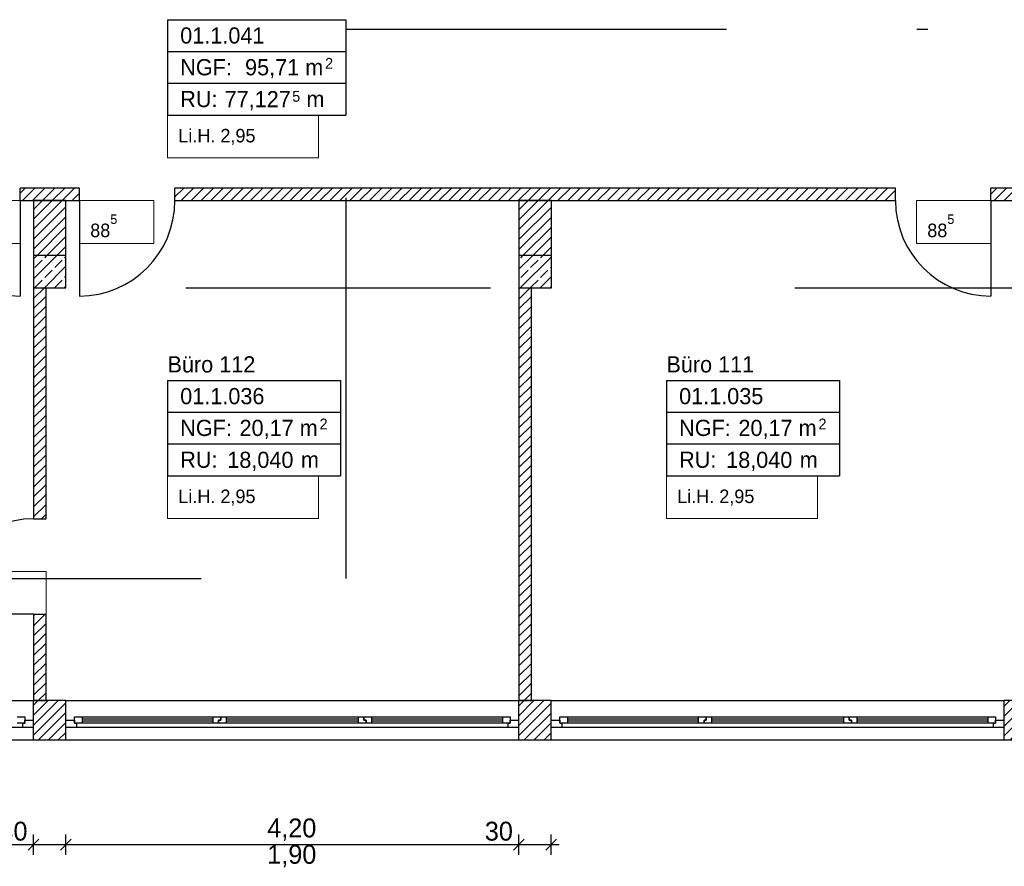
# Model space of a CAD drawing. Extents: x -28.8 to 46.3, y -5 to 85.1.
# Tile 15 of 26: x 13.6 to 22.7, y 27.6 to 35.4. Entities that reach past the tile are written whole.
import ezdxf

# ---------------------------------------------------------------- set-up
doc = ezdxf.new("R2010")
doc.units = 0
doc.header["$MEASUREMENT"] = 0
for name, pattern in [('Strichlinie', [0.005644, 0.002822, -0.002822]), ('Strichpunktlinie', [0.006703, 0.003528, -0.001764, 0, -0.001411]), ('Wipeout_Contour', [1, 0, -1])]:
    doc.linetypes.add(name, pattern=pattern)
for name, color, linetype in [('1._OG_2_0', 7, 'Continuous'), ('1._OG_2_P_BM_AUSSEN', 7, 'Continuous'), ('1._OG_2_P_ZE_BILD', 7, 'Continuous'), ('1._OG_2_P_ZE_TEXT', 7, 'Continuous'), ('1._OG_2_R_NT_INNENWAND', 7, 'Continuous'), ('1._OG_2_R_TR_AUSSENWAND', 7, 'Continuous'), ('1._OG_2_R_TR_INNENWAND', 7, 'Continuous'), ('1._OG_2_R_TR_STUETZE', 7, 'Continuous'), ('1._OG_2_R_TR_UNTERZUG', 7, 'Continuous'), ('1._OG_2_Räume', 7, 'Continuous')]:
    doc.layers.add(name, color=color, linetype=linetype)
doc.styles.add('ERSTELLTER_STIL_1', font='txt')
doc.styles.add('ERSTELLTER_STIL_2', font='txt')
pattern_1 = [(45, (0, 0), (-0.04596194, 0.04596194), [])]
pattern_2 = [(45, (0, 0), (-0.0919239, 0.0919239), []), (45, (-0.04596, 0.04596), (-0.0919239, 0.0919239), [0.0975, -0.0325])]

msp = doc.modelspace()

# ---------------------------------------------------------------- hatches: boundary and pattern name
at = {"layer": '1._OG_2_R_NT_INNENWAND', "linetype": 'Continuous', "ltscale": 1000}
h = msp.add_hatch(dxfattribs=at)
h.set_pattern_fill('MW_Kalksandstein_0002', color=256, style=0, pattern_type=2)
h.set_pattern_definition(pattern_1)
h.paths.add_polyline_path([(13.8463, 32.9512), (13.7313, 32.9512), (13.7313, 30.81), (13.8463, 30.81)], flags=0)
h = msp.add_hatch(dxfattribs=at)
h.set_pattern_fill('MW_Kalksandstein_0002', color=256, style=0, pattern_type=2)
h.set_pattern_definition(pattern_1)
h.paths.add_polyline_path([(18.3463, 32.9512), (18.2313, 32.9512), (18.2313, 29.125), (18.3463, 29.125)], flags=0)
h = msp.add_hatch(dxfattribs=at)
h.set_pattern_fill('MW_Kalksandstein_0002', color=256, style=0, pattern_type=2)
h.set_pattern_definition(pattern_1)
h.paths.add_polyline_path([(13.7313, 29.125), (13.8463, 29.125), (13.8463, 29.925), (13.7313, 29.925)], flags=0)
at = {"layer": '1._OG_2_R_TR_AUSSENWAND', "linetype": 'Continuous', "ltscale": 1000}
h = msp.add_hatch(dxfattribs=at)
h.set_pattern_fill('MW_Kalksandstein_0002', color=256, style=0, pattern_type=2)
h.set_pattern_definition(pattern_1)
h.paths.add_polyline_path([(13.73, 28.875), (13.73, 28.76), (14.03, 28.76), (14.03, 28.875), (14.03, 28.945), (14.03, 29.125), (13.73, 29.125), (13.73, 28.945)], flags=0)
h = msp.add_hatch(dxfattribs=at)
h.set_pattern_fill('MW_Kalksandstein_0002', color=256, style=0, pattern_type=2)
h.set_pattern_definition(pattern_1)
h.paths.add_polyline_path([(18.23, 28.875), (18.23, 28.76), (18.53, 28.76), (18.53, 28.875), (18.53, 28.945), (18.53, 29.125), (18.23, 29.125), (18.23, 28.945)], flags=0)
h = msp.add_hatch(dxfattribs=at)
h.set_pattern_fill('MW_Kalksandstein_0002', color=256, style=0, pattern_type=2)
h.set_pattern_definition(pattern_1)
h.paths.add_polyline_path([(22.73, 28.875), (22.73, 28.76), (23.03, 28.76), (23.03, 28.875), (23.03, 28.945), (23.03, 29.125), (22.73, 29.125), (22.73, 28.945)], flags=0)
at = {"layer": '1._OG_2_R_TR_INNENWAND', "linetype": 'Continuous', "ltscale": 1000}
h = msp.add_hatch(dxfattribs=at)
h.set_pattern_fill('MW_Kalksandstein_0002', color=256, style=0, pattern_type=2)
h.set_pattern_definition(pattern_1)
h.paths.add_polyline_path([(13.6063, 33.875), (13.6063, 33.76), (14.1563, 33.76), (14.1563, 33.875)], flags=0)
h = msp.add_hatch(dxfattribs=at)
h.set_pattern_fill('MW_Kalksandstein_0002', color=256, style=0, pattern_type=2)
h.set_pattern_definition(pattern_1)
h.paths.add_polyline_path([(15.0413, 33.76), (21.7213, 33.76), (21.7213, 33.875), (15.0413, 33.875)], flags=0)
h = msp.add_hatch(dxfattribs=at)
h.set_pattern_fill('MW_Kalksandstein_0002', color=256, style=0, pattern_type=2)
h.set_pattern_definition(pattern_1)
h.paths.add_polyline_path([(22.6063, 33.76), (23.1563, 33.76), (23.1563, 33.875), (22.6063, 33.875)], flags=0)
h = msp.add_hatch(dxfattribs=at)
h.set_pattern_fill('MW_Kalksandstein_0002', color=256, style=0, pattern_type=2)
h.set_pattern_definition(pattern_1)
h.paths.add_polyline_path([(14.0313, 33.76), (13.7313, 33.76), (13.7313, 33.2512), (14.0313, 33.2512)], flags=0)
h = msp.add_hatch(dxfattribs=at)
h.set_pattern_fill('MW_Kalksandstein_0002', color=256, style=0, pattern_type=2)
h.set_pattern_definition(pattern_1)
h.paths.add_polyline_path([(18.5313, 33.76), (18.2313, 33.76), (18.2313, 33.2512), (18.5313, 33.2512)], flags=0)
at = {"layer": '1._OG_2_R_TR_STUETZE', "linetype": 'Continuous', "ltscale": 1000}
h = msp.add_hatch(dxfattribs=at)
h.set_pattern_fill('Beton__Stahlbeton_0002', color=256, style=0, pattern_type=2)
h.set_pattern_definition(pattern_2)
h.paths.add_polyline_path([(13.7313, 32.9512), (14.0313, 32.9512), (14.0313, 33.2512), (13.7313, 33.2512)], flags=0)
h = msp.add_hatch(dxfattribs=at)
h.set_pattern_fill('Beton__Stahlbeton_0002', color=256, style=0, pattern_type=2)
h.set_pattern_definition(pattern_2)
h.paths.add_polyline_path([(18.2313, 32.9512), (18.5313, 32.9512), (18.5313, 33.2512), (18.2313, 33.2512)], flags=0)

# ---------------------------------------------------------------- linework, layer by layer
at = {"layer": '1._OG_2_0', "linetype": 'Continuous', "ltscale": 1000}
for p, q in [((13.6063, 33.76), (13.6063, 33.875)), ((14.1563, 33.76), (14.1563, 33.875)), ((15.0413, 33.76), (15.0413, 33.875)), ((21.7213, 33.76), (21.7213, 33.875)), ((22.6063, 33.76), (22.6063, 33.875)), ((13.7313, 30.81), (13.8463, 30.81)), ((13.7313, 29.925), (13.8463, 29.925)), ((13.73, 28.945), (13.73, 29.125)), ((14.03, 28.945), (14.03, 29.125)), ((18.23, 28.945), (18.23, 29.125)), ((18.53, 28.945), (18.53, 29.125)), ((22.73, 28.945), (22.73, 29.125)), ((13.73, 28.875), (13.73, 28.945)), ((14.03, 28.875), (14.03, 28.945)), ((18.23, 28.875), (18.23, 28.945)), ((18.53, 28.875), (18.53, 28.945)), ((22.73, 28.875), (22.73, 28.945)), ((13.73, 28.76), (13.73, 28.875)), ((14.03, 28.76), (14.03, 28.875)), ((18.23, 28.76), (18.23, 28.875)), ((18.53, 28.76), (18.53, 28.875)), ((22.73, 28.76), (22.73, 28.875))]:
    msp.add_line(p, q, dxfattribs=at)
at = {"layer": '1._OG_2_P_BM_AUSSEN', "linetype": 'Continuous', "ltscale": 1000}
for p, q in [((13.73, 27.6959), (13.73, 27.8834)), ((14.03, 27.6959), (14.03, 27.8834)), ((18.23, 27.6959), (18.23, 27.8834)), ((18.53, 27.6959), (18.53, 27.8834)), ((10.87, 27.7896), (13.73, 27.7896)), ((13.78, 27.8396), (13.68, 27.7396)), ((13.73, 27.7896), (14.03, 27.7896)), ((14.08, 27.8396), (13.98, 27.7396)), ((14.03, 27.7896), (18.23, 27.7896)), ((18.28, 27.8396), (18.18, 27.7396)), ((18.23, 27.7896), (18.53, 27.7896)), ((18.48, 27.7396), (18.58, 27.8396)), ((18.53, 27.7896), (18.605, 27.7896))]:
    msp.add_line(p, q, dxfattribs=at)
at = {"layer": '1._OG_2_P_ZE_BILD', "linetype": 'Strichpunktlinie', "ltscale": 1000}
for p, q in [((16.6285, 34.765), (16.6285, 35.35)), ((16.6285, 35.35), (45.8625, 35.35)), ((16.6285, 30.2569), (16.6285, 34.765)), ((-1.8494, 30.2569), (16.6285, 30.2569))]:
    msp.add_line(p, q, dxfattribs=at)
at = {"layer": '1._OG_2_P_ZE_TEXT', "color": 255, "linetype": 'Continuous', "lineweight": 18, "ltscale": 1000}
for p, q in [((16.3738, 34.5531), (14.9728, 34.5531)), ((14.9728, 34.5531), (14.9728, 34.1567)), ((16.3738, 34.1567), (16.3738, 34.5531)), ((14.9728, 34.1567), (16.3738, 34.1567)), ((13.6063, 33.76), (12.9165, 33.76)), ((13.6063, 33.3636), (13.6063, 33.76)), ((14.8461, 33.76), (14.1563, 33.76)), ((14.1563, 33.76), (14.1563, 33.3636)), ((14.8461, 33.3636), (14.8461, 33.76)), ((22.6063, 33.76), (21.9165, 33.76)), ((21.9165, 33.76), (21.9165, 33.3636)), ((22.6063, 33.3636), (22.6063, 33.76)), ((12.9165, 33.3636), (13.6063, 33.3636)), ((14.1563, 33.3636), (14.8461, 33.3636)), ((21.9165, 33.3636), (22.6063, 33.3636)), ((16.3738, 31.2097), (14.9728, 31.2097)), ((14.9728, 31.2097), (14.9728, 30.8133)), ((16.3738, 30.8133), (16.3738, 31.2097)), ((20.999, 31.2097), (19.5979, 31.2097)), ((19.5979, 31.2097), (19.5979, 30.8133)), ((20.999, 30.8133), (20.999, 31.2097)), ((14.9728, 30.8133), (16.3738, 30.8133)), ((19.5979, 30.8133), (20.999, 30.8133)), ((13.8463, 30.3214), (13.1565, 30.3214)), ((13.8463, 29.925), (13.8463, 30.3214)), ((13.1565, 29.925), (13.8463, 29.925))]:
    msp.add_line(p, q, dxfattribs=at)
at = {"layer": '1._OG_2_R_NT_INNENWAND', "linetype": 'Continuous', "ltscale": 1000}
for p, q in [((13.7313, 33.25), (13.7313, 30.81)), ((18.2313, 33.25), (18.2313, 29.125)), ((13.8463, 30.81), (13.8463, 32.9512)), ((18.3463, 29.125), (18.3463, 32.9512)), ((13.7313, 29.925), (12.8463, 29.925)), ((13.7313, 29.925), (13.7313, 29.125)), ((13.8463, 29.125), (13.8463, 29.925)), ((13.7313, 29.125), (13.8463, 29.125)), ((18.2313, 29.125), (18.3463, 29.125))]:
    msp.add_line(p, q, dxfattribs=at)
msp.add_arc((13.7313, 29.925), 0.885, 90, 180, dxfattribs=at)
at = {"layer": '1._OG_2_R_TR_AUSSENWAND', "linetype": 'Continuous', "ltscale": 1000}
for p, q in [((10.87, 29.125), (13.73, 29.125)), ((14.03, 29.125), (13.73, 29.125)), ((14.03, 29.125), (18.23, 29.125)), ((18.53, 29.125), (18.23, 29.125)), ((18.53, 29.125), (22.73, 29.125)), ((23.03, 29.125), (22.73, 29.125)), ((10.87, 28.76), (13.73, 28.76)), ((13.73, 28.76), (14.03, 28.76)), ((14.03, 28.76), (18.23, 28.76)), ((18.23, 28.76), (18.53, 28.76)), ((18.53, 28.76), (22.73, 28.76)), ((22.73, 28.76), (23.03, 28.76))]:
    msp.add_line(p, q, dxfattribs=at)
at = {"layer": '1._OG_2_R_TR_INNENWAND', "linetype": 'Continuous', "ltscale": 1000}
for p, q in [((14.1563, 33.875), (13.6063, 33.875)), ((21.7213, 33.875), (15.0413, 33.875)), ((23.1563, 33.875), (22.6063, 33.875)), ((13.6063, 33.76), (14.1563, 33.76)), ((13.6063, 33.76), (13.6063, 32.875)), ((14.0313, 33.76), (13.7313, 33.76)), ((13.7313, 33.76), (13.7313, 33.25)), ((14.0313, 33.25), (14.0313, 33.76)), ((14.1563, 33.76), (14.1563, 32.875)), ((15.0413, 33.76), (21.7213, 33.76)), ((18.5313, 33.76), (18.2313, 33.76)), ((18.2313, 33.76), (18.2313, 33.25)), ((18.5313, 33.25), (18.5313, 33.76)), ((22.6063, 33.76), (23.1563, 33.76)), ((22.6063, 33.76), (22.6063, 32.875))]:
    msp.add_line(p, q, dxfattribs=at)
for centre, start, end in [((13.6063, 33.76), 180, 270), ((14.1563, 33.76), 270, 0), ((22.6063, 33.76), 180, 270)]:
    msp.add_arc(centre, 0.885, start, end, dxfattribs=at)
at = {"layer": '1._OG_2_R_TR_STUETZE', "linetype": 'Continuous', "ltscale": 1000}
for p, q in [((13.7313, 33.2512), (13.7313, 32.9512)), ((14.0313, 33.2512), (13.7313, 33.2512)), ((14.0313, 32.9512), (14.0313, 33.2512)), ((18.2313, 33.2512), (18.2313, 32.9512)), ((18.5313, 33.2512), (18.2313, 33.2512)), ((18.5313, 32.9512), (18.5313, 33.2512)), ((13.7313, 32.9512), (14.0313, 32.9512)), ((18.2313, 32.9512), (18.5313, 32.9512))]:
    msp.add_line(p, q, dxfattribs=at)
at = {"layer": '1._OG_2_R_TR_UNTERZUG', "linetype": 'Strichlinie', "ltscale": 1000}
msp.add_line((9.5, 32.95), (36.26, 32.95), dxfattribs=at)
at = {"layer": '1._OG_2_Räume', "linetype": 'Continuous', "ltscale": 1000}
for p, q in [((14.9728, 35.437), (14.9728, 34.5531)), ((14.9728, 35.437), (16.6274, 35.437)), ((16.6274, 35.437), (16.6274, 34.5531)), ((14.9728, 35.1424), (16.6274, 35.1424)), ((14.9728, 34.8478), (16.6274, 34.8478)), ((14.9728, 34.5531), (16.6274, 34.5531)), ((14.9728, 32.0937), (14.9728, 31.2097)), ((14.9728, 32.0937), (16.5762, 32.0937)), ((16.5762, 32.0937), (16.5762, 31.2097)), ((19.5979, 32.0937), (19.5979, 31.2097)), ((19.5979, 32.0937), (21.2014, 32.0937)), ((21.2014, 32.0937), (21.2014, 31.2097)), ((14.9728, 31.799), (16.5762, 31.799)), ((19.5979, 31.799), (21.2014, 31.799)), ((14.9728, 31.5044), (16.5762, 31.5044)), ((19.5979, 31.5044), (21.2014, 31.5044)), ((14.9728, 31.2097), (16.5762, 31.2097)), ((19.5979, 31.2097), (21.2014, 31.2097))]:
    msp.add_line(p, q, dxfattribs=at)

# ---------------------------------------------------------------- texts
at = {"layer": '1._OG_2_P_BM_AUSSEN', "linetype": 'Continuous', "char_height": 0.175, "attachment_point": 7, "style": 'ERSTELLTER_STIL_2'}
for s, insert in [('{30}', (13.4144, 27.8246)), ('{4,20}', (15.8972, 27.8246)), ('{30}', (17.9144, 27.8246)), ('{1,90}', (15.8972, 27.5796))]:
    msp.add_mtext(s, dxfattribs=dict(at, insert=insert))
at = {"layer": '1._OG_2_P_ZE_TEXT', "linetype": 'Continuous', "char_height": 0.125, "attachment_point": 1, "style": 'ERSTELLTER_STIL_2'}
for s, insert in [('{Li.H. 2,95}', (15.0728, 34.4245)), ('{88\\A1{\\H0.7x;\\S5^  ;}}', (14.2563, 33.6314)), ('{88\\A1{\\H0.7x;\\S5^  ;}}', (22.0165, 33.6314)), ('{Li.H. 2,95}', (15.0728, 31.0812)), ('{Li.H. 2,95}', (19.6979, 31.0812))]:
    msp.add_mtext(s, dxfattribs=dict(at, insert=insert))
at = {"layer": '1._OG_2_Räume', "linetype": 'Continuous'}
for s, insert, char_height, attachment_point, style in [('{01.1.041 }', (15.0906, 35.3659), 0.15, 1, 'ERSTELLTER_STIL_2'), ('{NGF: }', (15.0906, 35.0713), 0.15, 1, 'ERSTELLTER_STIL_2'), ('{95,71 m}', (15.6918, 35.0713), 0.15, 1, 'ERSTELLTER_STIL_2'), ('{2}', (16.4337, 35.0827), 0.1, 1, 'ERSTELLTER_STIL_2'), ('{77,127}', (15.502, 34.5975), 0.15, 7, 'ERSTELLTER_STIL_2'), ('{5}', (16.1288, 34.675), 0.1, 7, 'ERSTELLTER_STIL_2'), ('{RU: }', (15.0906, 34.7766), 0.15, 1, 'ERSTELLTER_STIL_2'), ('{ m}', (16.2047, 34.7766), 0.15, 1, 'ERSTELLTER_STIL_2'), ('{Büro 112}', (14.9728, 32.3172), 0.15, 1, 'ERSTELLTER_STIL_1'), ('{Büro 111}', (19.5979, 32.3172), 0.15, 1, 'ERSTELLTER_STIL_1'), ('{01.1.036 }', (15.0906, 32.0226), 0.15, 1, 'ERSTELLTER_STIL_2'), ('{01.1.035 }', (19.7158, 32.0226), 0.15, 1, 'ERSTELLTER_STIL_2'), ('{NGF: }', (15.0906, 31.7279), 0.15, 1, 'ERSTELLTER_STIL_2'), ('{20,17 m}', (15.6406, 31.7279), 0.15, 1, 'ERSTELLTER_STIL_2'), ('{2}', (16.3825, 31.7393), 0.1, 1, 'ERSTELLTER_STIL_2'), ('{NGF: }', (19.7158, 31.7279), 0.15, 1, 'ERSTELLTER_STIL_2'), ('{20,17 m}', (20.2657, 31.7279), 0.15, 1, 'ERSTELLTER_STIL_2'), ('{2}', (21.0076, 31.7393), 0.1, 1, 'ERSTELLTER_STIL_2'), ('{RU: }', (15.0906, 31.4333), 0.15, 1, 'ERSTELLTER_STIL_2'), ('{18,040}', (15.5267, 31.2542), 0.15, 7, 'ERSTELLTER_STIL_2'), ('{RU: }', (19.7158, 31.4333), 0.15, 1, 'ERSTELLTER_STIL_2'), ('{18,040}', (20.1519, 31.2542), 0.15, 7, 'ERSTELLTER_STIL_2'), ('{ m}', (16.1535, 31.4333), 0.15, 1, 'ERSTELLTER_STIL_2'), ('{ m}', (20.7786, 31.4333), 0.15, 1, 'ERSTELLTER_STIL_2')]:
    msp.add_mtext(s, dxfattribs=dict(at, insert=insert, char_height=char_height, attachment_point=attachment_point, style=style))

# ---------------------------------------------------------------- wipeouts: each hides what was drawn before it
at = {"color": 254, "linetype": 'Wipeout_Contour', "lineweight": 0, "ltscale": 126.775305}
msp.add_wipeout([(12.35, 28.875), (12.35, 28.915), (13.63, 28.915), (13.63, 28.875)], dxfattribs=at).dxf.layer = '1._OG_2_R_TR_AUSSENWAND'
at = {"color": 254, "linetype": 'Wipeout_Contour', "lineweight": 0, "ltscale": 132.620262}
msp.add_wipeout([(14.13, 28.875), (14.13, 28.915), (18.13, 28.915), (18.13, 28.875)], dxfattribs=at).dxf.layer = '1._OG_2_R_TR_AUSSENWAND'
at = {"color": 254, "linetype": 'Wipeout_Contour', "lineweight": 0, "ltscale": 142.232191}
msp.add_wipeout([(18.63, 28.875), (18.63, 28.915), (22.63, 28.915), (22.63, 28.875)], dxfattribs=at).dxf.layer = '1._OG_2_R_TR_AUSSENWAND'

# ---------------------------------------------------------------- next in the draw order: wipeouts: each hides what was drawn before it
at = {"color": 254, "linetype": 'Wipeout_Contour', "lineweight": 0, "ltscale": 192.288579}
msp.add_wipeout([(13.73, 28.875), (13.63, 28.875), (13.63, 28.915), (13.65, 28.915), (13.65, 28.945), (13.73, 28.945)], dxfattribs=at).dxf.layer = '1._OG_2_R_TR_AUSSENWAND'
at = {"color": 254, "linetype": 'Wipeout_Contour', "lineweight": 0, "ltscale": 192.858103}
msp.add_wipeout([(14.03, 28.945), (14.11, 28.945), (14.11, 28.915), (14.13, 28.915), (14.13, 28.875), (14.03, 28.875)], dxfattribs=at).dxf.layer = '1._OG_2_R_TR_AUSSENWAND'
at = {"color": 254, "linetype": 'Wipeout_Contour', "lineweight": 0, "ltscale": 205.342445}
msp.add_wipeout([(18.23, 28.875), (18.13, 28.875), (18.13, 28.915), (18.15, 28.915), (18.15, 28.945), (18.23, 28.945)], dxfattribs=at).dxf.layer = '1._OG_2_R_TR_AUSSENWAND'
at = {"color": 254, "linetype": 'Wipeout_Contour', "lineweight": 0, "ltscale": 206.048679}
msp.add_wipeout([(18.53, 28.945), (18.61, 28.945), (18.61, 28.915), (18.63, 28.915), (18.63, 28.875), (18.53, 28.875)], dxfattribs=at).dxf.layer = '1._OG_2_R_TR_AUSSENWAND'
at = {"color": 254, "linetype": 'Wipeout_Contour', "lineweight": 0, "ltscale": 220.939063}
msp.add_wipeout([(22.73, 28.875), (22.63, 28.875), (22.63, 28.915), (22.65, 28.915), (22.65, 28.945), (22.73, 28.945)], dxfattribs=at).dxf.layer = '1._OG_2_R_TR_AUSSENWAND'
at = {"color": 254, "linetype": 'Wipeout_Contour', "lineweight": 0, "ltscale": 129.993498}
msp.add_wipeout([(14.18, 28.915), (14.18, 28.935), (15.3967, 28.935), (15.3967, 28.915)], dxfattribs=at).dxf.layer = '1._OG_2_R_TR_AUSSENWAND'
at = {"color": 254, "linetype": 'Wipeout_Contour', "lineweight": 0, "ltscale": 132.522273}
msp.add_wipeout([(15.5167, 28.915), (15.5167, 28.935), (16.7433, 28.935), (16.7433, 28.915)], dxfattribs=at).dxf.layer = '1._OG_2_R_TR_AUSSENWAND'
at = {"color": 254, "linetype": 'Wipeout_Contour', "lineweight": 0, "ltscale": 135.215946}
msp.add_wipeout([(16.8633, 28.915), (16.8633, 28.935), (18.08, 28.935), (18.08, 28.915)], dxfattribs=at).dxf.layer = '1._OG_2_R_TR_AUSSENWAND'
at = {"color": 254, "linetype": 'Wipeout_Contour', "lineweight": 0, "ltscale": 139.110717}
msp.add_wipeout([(18.68, 28.915), (18.68, 28.935), (19.8967, 28.935), (19.8967, 28.915)], dxfattribs=at).dxf.layer = '1._OG_2_R_TR_AUSSENWAND'
at = {"color": 254, "linetype": 'Wipeout_Contour', "lineweight": 0, "ltscale": 142.157464}
msp.add_wipeout([(20.0167, 28.915), (20.0167, 28.935), (21.2433, 28.935), (21.2433, 28.915)], dxfattribs=at).dxf.layer = '1._OG_2_R_TR_AUSSENWAND'
at = {"color": 254, "linetype": 'Wipeout_Contour', "lineweight": 0, "ltscale": 145.337801}
msp.add_wipeout([(21.3633, 28.915), (21.3633, 28.935), (22.58, 28.935), (22.58, 28.915)], dxfattribs=at).dxf.layer = '1._OG_2_R_TR_AUSSENWAND'

# ---------------------------------------------------------------- next in the draw order: linework, layer by layer
at = {"layer": '1._OG_2_R_TR_AUSSENWAND', "linetype": 'Continuous', "ltscale": 1000}
for p, q in [((13.73, 28.875), (13.73, 28.945)), ((14.03, 28.875), (14.03, 28.945)), ((18.23, 28.875), (18.23, 28.945)), ((18.53, 28.875), (18.53, 28.945)), ((22.73, 28.875), (22.73, 28.945))]:
    msp.add_line(p, q, dxfattribs=at)

# ---------------------------------------------------------------- next in the draw order: wipeouts: each hides what was drawn before it
at = {"color": 254, "linetype": 'Wipeout_Contour', "lineweight": 0, "ltscale": 127.966087}
msp.add_wipeout([(13.58, 28.915), (13.58, 28.975), (13.65, 28.975), (13.65, 28.915)], dxfattribs=at).dxf.layer = '1._OG_2_R_TR_AUSSENWAND'
at = {"color": 254, "linetype": 'Wipeout_Contour', "lineweight": 0, "ltscale": 130.135924}
msp.add_wipeout([(14.18, 28.955), (14.18, 28.975), (15.3967, 28.975), (15.3967, 28.955)], dxfattribs=at).dxf.layer = '1._OG_2_R_TR_AUSSENWAND'
at = {"color": 254, "linetype": 'Wipeout_Contour', "lineweight": 0, "ltscale": 132.661985}
msp.add_wipeout([(15.5167, 28.955), (15.5167, 28.975), (16.7433, 28.975), (16.7433, 28.955)], dxfattribs=at).dxf.layer = '1._OG_2_R_TR_AUSSENWAND'
at = {"color": 254, "linetype": 'Wipeout_Contour', "lineweight": 0, "ltscale": 135.352879}
msp.add_wipeout([(16.8633, 28.955), (16.8633, 28.975), (18.08, 28.975), (18.08, 28.955)], dxfattribs=at).dxf.layer = '1._OG_2_R_TR_AUSSENWAND'
at = {"color": 254, "linetype": 'Wipeout_Contour', "lineweight": 0, "ltscale": 139.243823}
msp.add_wipeout([(18.68, 28.955), (18.68, 28.975), (19.8967, 28.975), (19.8967, 28.955)], dxfattribs=at).dxf.layer = '1._OG_2_R_TR_AUSSENWAND'
at = {"color": 254, "linetype": 'Wipeout_Contour', "lineweight": 0, "ltscale": 142.287721}
msp.add_wipeout([(20.0167, 28.955), (20.0167, 28.975), (21.2433, 28.975), (21.2433, 28.955)], dxfattribs=at).dxf.layer = '1._OG_2_R_TR_AUSSENWAND'
at = {"color": 254, "linetype": 'Wipeout_Contour', "lineweight": 0, "ltscale": 145.465212}
msp.add_wipeout([(21.3633, 28.955), (21.3633, 28.975), (22.58, 28.975), (22.58, 28.955)], dxfattribs=at).dxf.layer = '1._OG_2_R_TR_AUSSENWAND'

# ---------------------------------------------------------------- next in the draw order: linework, layer by layer
at = {"layer": '1._OG_2_R_TR_AUSSENWAND', "linetype": 'Continuous', "ltscale": 1000}
for p, q in [((13.58, 28.975), (13.65, 28.975)), ((13.65, 28.975), (13.65, 28.915)), ((13.65, 28.915), (13.65, 28.945)), ((13.65, 28.945), (13.73, 28.945)), ((13.63, 28.875), (12.35, 28.875)), ((13.65, 28.915), (13.58, 28.915)), ((13.63, 28.875), (13.63, 28.915)), ((13.63, 28.915), (13.65, 28.915)), ((13.73, 28.875), (13.63, 28.875))]:
    msp.add_line(p, q, dxfattribs=at)

# ---------------------------------------------------------------- next in the draw order: wipeouts: each hides what was drawn before it
at = {"color": 254, "linetype": 'Wipeout_Contour', "lineweight": 0, "ltscale": 128.882636}
msp.add_wipeout([(14.11, 28.915), (14.11, 28.975), (14.18, 28.975), (14.18, 28.915)], dxfattribs=at).dxf.layer = '1._OG_2_R_TR_AUSSENWAND'
at = {"color": 254, "linetype": 'Wipeout_Contour', "lineweight": 0, "ltscale": 196.64171}
msp.add_wipeout([(15.4467, 28.915), (15.3967, 28.915), (15.3967, 28.975), (15.4667, 28.975), (15.4667, 28.945), (15.4467, 28.945)], dxfattribs=at).dxf.layer = '1._OG_2_R_TR_AUSSENWAND'
at = {"color": 254, "linetype": 'Wipeout_Contour', "lineweight": 0, "ltscale": 200.553393}
msp.add_wipeout([(16.7933, 28.945), (16.8133, 28.945), (16.8133, 28.915), (16.7433, 28.915), (16.7433, 28.975), (16.7933, 28.975)], dxfattribs=at).dxf.layer = '1._OG_2_R_TR_AUSSENWAND'
at = {"color": 254, "linetype": 'Wipeout_Contour', "lineweight": 0, "ltscale": 136.601412}
msp.add_wipeout([(18.08, 28.915), (18.08, 28.975), (18.15, 28.975), (18.15, 28.915)], dxfattribs=at).dxf.layer = '1._OG_2_R_TR_AUSSENWAND'
at = {"color": 254, "linetype": 'Wipeout_Contour', "lineweight": 0, "ltscale": 137.737708}
msp.add_wipeout([(18.61, 28.915), (18.61, 28.975), (18.68, 28.975), (18.68, 28.915)], dxfattribs=at).dxf.layer = '1._OG_2_R_TR_AUSSENWAND'
at = {"color": 254, "linetype": 'Wipeout_Contour', "lineweight": 0, "ltscale": 210.654841}
msp.add_wipeout([(19.9467, 28.915), (19.8967, 28.915), (19.8967, 28.975), (19.9667, 28.975), (19.9667, 28.945), (19.9467, 28.945)], dxfattribs=at).dxf.layer = '1._OG_2_R_TR_AUSSENWAND'
at = {"color": 254, "linetype": 'Wipeout_Contour', "lineweight": 0, "ltscale": 215.326033}
msp.add_wipeout([(21.2933, 28.945), (21.3133, 28.945), (21.3133, 28.915), (21.2433, 28.915), (21.2433, 28.975), (21.2933, 28.975)], dxfattribs=at).dxf.layer = '1._OG_2_R_TR_AUSSENWAND'
at = {"color": 254, "linetype": 'Wipeout_Contour', "lineweight": 0, "ltscale": 146.94401}
msp.add_wipeout([(22.58, 28.915), (22.58, 28.975), (22.65, 28.975), (22.65, 28.915)], dxfattribs=at).dxf.layer = '1._OG_2_R_TR_AUSSENWAND'

# ---------------------------------------------------------------- next in the draw order: linework, layer by layer
at = {"layer": '1._OG_2_R_TR_AUSSENWAND', "linetype": 'Continuous', "ltscale": 1000}
for p, q in [((14.03, 28.945), (14.11, 28.945)), ((14.11, 28.915), (14.11, 28.975)), ((14.11, 28.945), (14.11, 28.915)), ((18.15, 28.975), (18.15, 28.915)), ((18.15, 28.915), (18.15, 28.945)), ((18.15, 28.945), (18.23, 28.945)), ((18.53, 28.945), (18.61, 28.945)), ((18.61, 28.915), (18.61, 28.975)), ((18.61, 28.945), (18.61, 28.915)), ((22.65, 28.975), (22.65, 28.915)), ((22.65, 28.915), (22.65, 28.945)), ((22.65, 28.945), (22.73, 28.945)), ((14.13, 28.875), (14.03, 28.875)), ((14.11, 28.915), (14.13, 28.915)), ((14.13, 28.915), (14.13, 28.875)), ((18.13, 28.875), (18.13, 28.915)), ((18.13, 28.915), (18.15, 28.915)), ((18.23, 28.875), (18.13, 28.875)), ((18.63, 28.875), (18.53, 28.875)), ((18.61, 28.915), (18.63, 28.915)), ((18.63, 28.915), (18.63, 28.875)), ((22.63, 28.875), (22.63, 28.915)), ((22.63, 28.915), (22.65, 28.915)), ((22.73, 28.875), (22.63, 28.875))]:
    msp.add_line(p, q, dxfattribs=at)

# ---------------------------------------------------------------- next in the draw order: wipeouts: each hides what was drawn before it
at = {"color": 254, "linetype": 'Wipeout_Contour', "lineweight": 0, "ltscale": 130.064706}
msp.add_wipeout([(14.18, 28.955), (15.3967, 28.955), (15.3967, 28.935), (14.18, 28.935)], dxfattribs=at).dxf.layer = '1._OG_2_R_TR_AUSSENWAND'
at = {"color": 254, "linetype": 'Wipeout_Contour', "lineweight": 0, "ltscale": 197.158493}
msp.add_wipeout([(15.4667, 28.975), (15.5167, 28.975), (15.5167, 28.915), (15.4467, 28.915), (15.4467, 28.945), (15.4667, 28.945)], dxfattribs=at).dxf.layer = '1._OG_2_R_TR_AUSSENWAND'
at = {"color": 254, "linetype": 'Wipeout_Contour', "lineweight": 0, "ltscale": 201.104151}
msp.add_wipeout([(16.8133, 28.945), (16.7933, 28.945), (16.7933, 28.975), (16.8633, 28.975), (16.8633, 28.915), (16.8133, 28.915)], dxfattribs=at).dxf.layer = '1._OG_2_R_TR_AUSSENWAND'
at = {"color": 254, "linetype": 'Wipeout_Contour', "lineweight": 0, "ltscale": 139.177263}
msp.add_wipeout([(18.68, 28.955), (19.8967, 28.955), (19.8967, 28.935), (18.68, 28.935)], dxfattribs=at).dxf.layer = '1._OG_2_R_TR_AUSSENWAND'
at = {"color": 254, "linetype": 'Wipeout_Contour', "lineweight": 0, "ltscale": 211.277565}
msp.add_wipeout([(19.9667, 28.975), (20.0167, 28.975), (20.0167, 28.915), (19.9467, 28.915), (19.9467, 28.945), (19.9667, 28.945)], dxfattribs=at).dxf.layer = '1._OG_2_R_TR_AUSSENWAND'
at = {"color": 254, "linetype": 'Wipeout_Contour', "lineweight": 0, "ltscale": 215.976334}
msp.add_wipeout([(21.3133, 28.945), (21.2933, 28.945), (21.2933, 28.975), (21.3633, 28.975), (21.3633, 28.915), (21.3133, 28.915)], dxfattribs=at).dxf.layer = '1._OG_2_R_TR_AUSSENWAND'

# ---------------------------------------------------------------- next in the draw order: linework, layer by layer
at = {"layer": '1._OG_2_R_TR_AUSSENWAND', "linetype": 'Continuous', "ltscale": 1000}
for p, q in [((14.11, 28.975), (14.18, 28.975)), ((14.18, 28.975), (15.3967, 28.975)), ((14.18, 28.975), (14.18, 28.915)), ((14.18, 28.955), (15.3967, 28.955)), ((15.3967, 28.915), (15.3967, 28.975)), ((15.3967, 28.975), (15.4667, 28.975)), ((15.4667, 28.945), (15.4467, 28.945)), ((15.4467, 28.945), (15.4467, 28.915)), ((15.4467, 28.915), (15.4467, 28.945)), ((15.4467, 28.945), (15.4667, 28.945)), ((15.4667, 28.975), (15.4667, 28.945)), ((15.4667, 28.945), (15.4667, 28.975)), ((16.7933, 28.975), (16.7933, 28.945)), ((16.7933, 28.945), (16.7933, 28.975)), ((16.7933, 28.945), (16.8133, 28.945)), ((16.8133, 28.945), (16.7933, 28.945)), ((16.8133, 28.945), (16.8133, 28.915)), ((16.8133, 28.915), (16.8133, 28.945)), ((18.61, 28.975), (18.68, 28.975)), ((18.68, 28.975), (19.8967, 28.975)), ((18.68, 28.975), (18.68, 28.915)), ((18.68, 28.955), (19.8967, 28.955)), ((19.8967, 28.915), (19.8967, 28.975)), ((19.8967, 28.975), (19.9667, 28.975)), ((19.9667, 28.945), (19.9467, 28.945)), ((19.9467, 28.945), (19.9467, 28.915)), ((19.9467, 28.915), (19.9467, 28.945)), ((19.9467, 28.945), (19.9667, 28.945)), ((19.9667, 28.975), (19.9667, 28.945)), ((19.9667, 28.945), (19.9667, 28.975)), ((21.2933, 28.975), (21.2933, 28.945)), ((21.2933, 28.945), (21.2933, 28.975)), ((21.2933, 28.945), (21.3133, 28.945)), ((21.3133, 28.945), (21.2933, 28.945)), ((21.3133, 28.945), (21.3133, 28.915)), ((21.3133, 28.915), (21.3133, 28.945)), ((14.18, 28.915), (14.11, 28.915)), ((18.13, 28.875), (14.13, 28.875)), ((15.3967, 28.935), (14.18, 28.935)), ((15.3967, 28.915), (14.18, 28.915)), ((15.4467, 28.915), (15.3967, 28.915)), ((18.68, 28.915), (18.61, 28.915)), ((22.63, 28.875), (18.63, 28.875)), ((19.8967, 28.935), (18.68, 28.935)), ((19.8967, 28.915), (18.68, 28.915)), ((19.9467, 28.915), (19.8967, 28.915))]:
    msp.add_line(p, q, dxfattribs=at)

# ---------------------------------------------------------------- next in the draw order: wipeouts: each hides what was drawn before it
at = {"color": 254, "linetype": 'Wipeout_Contour', "lineweight": 0, "ltscale": 132.592123}
msp.add_wipeout([(15.5167, 28.955), (16.7433, 28.955), (16.7433, 28.935), (15.5167, 28.935)], dxfattribs=at).dxf.layer = '1._OG_2_R_TR_AUSSENWAND'
at = {"color": 254, "linetype": 'Wipeout_Contour', "lineweight": 0, "ltscale": 135.284406}
msp.add_wipeout([(16.8633, 28.955), (18.08, 28.955), (18.08, 28.935), (16.8633, 28.935)], dxfattribs=at).dxf.layer = '1._OG_2_R_TR_AUSSENWAND'
at = {"color": 254, "linetype": 'Wipeout_Contour', "lineweight": 0, "ltscale": 142.222585}
msp.add_wipeout([(20.0167, 28.955), (21.2433, 28.955), (21.2433, 28.935), (20.0167, 28.935)], dxfattribs=at).dxf.layer = '1._OG_2_R_TR_AUSSENWAND'
at = {"color": 254, "linetype": 'Wipeout_Contour', "lineweight": 0, "ltscale": 145.401498}
msp.add_wipeout([(21.3633, 28.955), (22.58, 28.955), (22.58, 28.935), (21.3633, 28.935)], dxfattribs=at).dxf.layer = '1._OG_2_R_TR_AUSSENWAND'

# ---------------------------------------------------------------- next in the draw order: linework, layer by layer
at = {"layer": '1._OG_2_R_TR_AUSSENWAND', "linetype": 'Continuous', "ltscale": 1000}
for p, q in [((15.4667, 28.975), (15.5167, 28.975)), ((15.5167, 28.975), (16.7433, 28.975)), ((15.5167, 28.975), (15.5167, 28.915)), ((15.5167, 28.955), (16.7433, 28.955)), ((16.7433, 28.915), (16.7433, 28.975)), ((16.7433, 28.975), (16.7933, 28.975)), ((16.7933, 28.975), (16.8633, 28.975)), ((16.8633, 28.975), (18.08, 28.975)), ((16.8633, 28.975), (16.8633, 28.915)), ((16.8633, 28.955), (18.08, 28.955)), ((18.08, 28.915), (18.08, 28.975)), ((18.08, 28.975), (18.15, 28.975)), ((19.9667, 28.975), (20.0167, 28.975)), ((20.0167, 28.975), (21.2433, 28.975)), ((20.0167, 28.975), (20.0167, 28.915)), ((20.0167, 28.955), (21.2433, 28.955)), ((21.2433, 28.915), (21.2433, 28.975)), ((21.2433, 28.975), (21.2933, 28.975)), ((21.2933, 28.975), (21.3633, 28.975)), ((21.3633, 28.975), (22.58, 28.975)), ((21.3633, 28.975), (21.3633, 28.915)), ((21.3633, 28.955), (22.58, 28.955)), ((22.58, 28.915), (22.58, 28.975)), ((22.58, 28.975), (22.65, 28.975)), ((15.5167, 28.915), (15.4467, 28.915)), ((16.7433, 28.935), (15.5167, 28.935)), ((16.7433, 28.915), (15.5167, 28.915)), ((16.8133, 28.915), (16.7433, 28.915)), ((16.8633, 28.915), (16.8133, 28.915)), ((18.08, 28.935), (16.8633, 28.935)), ((18.08, 28.915), (16.8633, 28.915)), ((18.15, 28.915), (18.08, 28.915)), ((20.0167, 28.915), (19.9467, 28.915)), ((21.2433, 28.935), (20.0167, 28.935)), ((21.2433, 28.915), (20.0167, 28.915)), ((21.3133, 28.915), (21.2433, 28.915)), ((21.3633, 28.915), (21.3133, 28.915)), ((22.58, 28.935), (21.3633, 28.935)), ((22.58, 28.915), (21.3633, 28.915)), ((22.65, 28.915), (22.58, 28.915))]:
    msp.add_line(p, q, dxfattribs=at)

doc.saveas('drawing.dxf')
